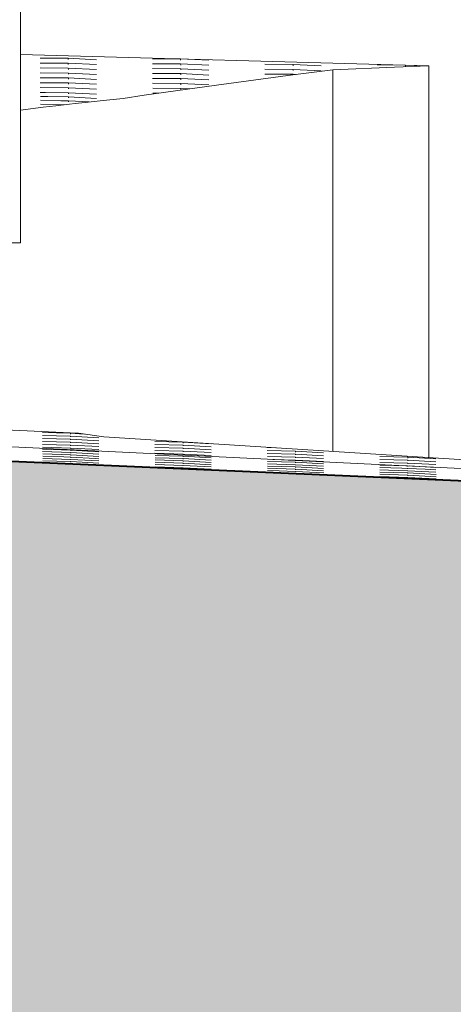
# Model space of a CAD drawing. Header units: millimetres. Extents: x -36476 to 2373, y -53000 to 10500.
# Tile 7 of 35: x -34626 to -33468, y -1205 to 1420. Entities that reach past the tile are written whole.
import ezdxf

# ---------------------------------------------------------------- set-up
doc = ezdxf.new("R2010")
doc.units = ezdxf.units.MM
doc.header["$MEASUREMENT"] = 0
for name, color, linetype in [('Nouveau_0', 7, 'Continuous'), ('Nouveau_Equip - Escaliers et ascenseurs', 7, 'Continuous'), ('Terrain - original', 7, 'Continuous')]:
    doc.layers.add(name, color=color, linetype=linetype)

# ---------------------------------------------------------------- blocks, each defined once
blk = doc.blocks.new('Élément de coupe_3')
at = {"layer": 'Terrain - original', "linetype": 'Continuous', "lineweight": 13}
h = blk.add_hatch(dxfattribs=at)
h.set_pattern_fill('__TERRE_VÉGÉTALISÉE', style=0, pattern_type=2)
h.set_pattern_definition([(45, (0, 0), (-63.63961, 63.63961), []), (45, (-21.21, 21.21), (-127.2792, 127.2792), []), (45, (-42.43, 42.43), (-127.2792, 127.2792), []), (135, (-63.64, 63.64), (21.213203, 21.213203), [90, -90])])
h.paths.add_polyline_path([(-36475.6, 322.4), (-36475.6, -53000), (2372.7, -53000), (2372.7, -1000), (1114, -1000), (1114, -2000), (-3886, -2000), (-3886, -1000), (-30189.1, -1000), (-30189.1, 49.2), (-31403, 102), (-33105.9, 176.1), (-34834.4, 251.2), (-36464.5, 322)])
at = {"layer": 'Terrain - original', "color": 251, "linetype": 'Continuous', "lineweight": 13}
for p, q in [((-33533.1, 1297.6), (-34623.2, 1327.6)), ((-34496.1, 1317.4), (-34571.1, 1317.8)), ((-34496.1, 1317.4), (-34496.1, 1314.1)), ((-34496.1, 1317.4), (-34421.1, 1313.7)), ((-34196.1, 1315.7), (-34271.1, 1316.1)), ((-34196.1, 1315.7), (-34196.1, 1312.4)), ((-34196.1, 1315.7), (-34121.1, 1312)), ((-34496, 1304.3), (-34571, 1304.7)), ((-34496, 1291.2), (-34571, 1291.6)), ((-34496, 1304.3), (-34496, 1301)), ((-34496, 1304.3), (-34421, 1300.6)), ((-34496, 1291.2), (-34495.9, 1287.9)), ((-34496, 1291.2), (-34421, 1287.5)), ((-34196.1, 1302.6), (-34271, 1303)), ((-34196, 1289.5), (-34271, 1289.9)), ((-34196.1, 1302.6), (-34196, 1299.3)), ((-34196.1, 1302.6), (-34121, 1298.9)), ((-34196, 1289.5), (-34196, 1286.2)), ((-34196, 1289.5), (-34121, 1285.8)), ((-33896.1, 1300.9), (-33971.1, 1301.3)), ((-33896, 1287.8), (-33971, 1288.2)), ((-33896.1, 1300.9), (-33896.1, 1297.6)), ((-33896.1, 1300.9), (-33821.1, 1297.2)), ((-33896, 1287.8), (-33896, 1284.5)), ((-33896, 1287.8), (-33821, 1284.1)), ((-33596.1, 1299.2), (-33671.1, 1299.6)), ((-33596.1, 1299.2), (-33596.1, 1295.9)), ((-33596.1, 1299.2), (-33550.3, 1296.9)), ((-34495.9, 1278.1), (-34570.9, 1278.5)), ((-34495.8, 1264.9), (-34570.8, 1265.4)), ((-34495.9, 1278.1), (-34495.9, 1274.8)), ((-34495.9, 1278.1), (-34420.9, 1274.4)), ((-34495.8, 1264.9), (-34495.8, 1261.7)), ((-34495.8, 1264.9), (-34420.8, 1261.2)), ((-34195.9, 1276.4), (-34270.9, 1276.8)), ((-34195.9, 1263.2), (-34270.9, 1263.7)), ((-34195.9, 1276.4), (-34195.9, 1273.1)), ((-34195.9, 1276.4), (-34120.9, 1272.7)), ((-34195.9, 1263.2), (-34195.9, 1260)), ((-34195.9, 1263.2), (-34120.9, 1259.5)), ((-33896, 1274.7), (-33971, 1275.1)), ((-33896, 1274.7), (-33896, 1273)), ((-33896, 1274.7), (-33886.7, 1274.2)), ((-34495.8, 1251.8), (-34570.8, 1252.3)), ((-34495.7, 1238.7), (-34570.7, 1239.2)), ((-34495.8, 1251.8), (-34495.8, 1248.6)), ((-34495.8, 1251.8), (-34420.8, 1248.1)), ((-34495.7, 1238.7), (-34495.7, 1235.5)), ((-34495.7, 1238.7), (-34420.7, 1235)), ((-34195.8, 1250.1), (-34270.8, 1250.6)), ((-34195.7, 1237), (-34270.7, 1237.5)), ((-34195.8, 1250.1), (-34195.8, 1246.9)), ((-34195.8, 1250.1), (-34120.8, 1246.4)), ((-34195.7, 1237), (-34195.7, 1233.8)), ((-34195.7, 1237), (-34172, 1235.9)), ((-34557.1, 1226), (-34570.7, 1226.2)), ((-34551, 1215.4), (-34570.6, 1215.8)), ((-34495.7, 1225.6), (-34557.1, 1226)), ((-34495.6, 1214.3), (-34551, 1215.4)), ((-34495.7, 1225.6), (-34495.6, 1222.3)), ((-34495.7, 1225.6), (-34420.7, 1221.9)), ((-34495.6, 1214.3), (-34495.6, 1211.7)), ((-34495.6, 1214.3), (-34420.6, 1210.2)), ((-34254.3, 1224.3), (-34270.7, 1224.4)), ((-34516, 1204.3), (-34570.5, 1205.4)), ((-34506.8, 1193.6), (-34570.5, 1194.8)), ((-34495.5, 1203.9), (-34516, 1204.3)), ((-34495.5, 1203.9), (-34495.5, 1202.9)), ((-34495.5, 1203.9), (-34440.2, 1200.9)), ((-34495.5, 1202.9), (-34495.5, 1201.3)), ((-34471.5, 318), (-36475.6, 407.5)), ((-36475.6, 368.2), (-31560.4, 133.5)), ((-34490, 317.3), (-34564.9, 319.3)), ((-34490, 317.3), (-34489.9, 315.3)), ((-34490, 317.3), (-34453.6, 315.3)), ((-34489.9, 309.4), (-34564.9, 311.5)), ((-34489.8, 301.6), (-34564.8, 303.6)), ((-34489.8, 293.7), (-34564.8, 295.8)), ((-34489.9, 309.4), (-34489.9, 307.5)), ((-34489.9, 309.4), (-34414.9, 305.4)), ((-34489.8, 301.6), (-34489.8, 299.6)), ((-34489.8, 301.6), (-34414.8, 297.6)), ((-34489.8, 293.7), (-34489.8, 291.8)), ((-34489.8, 293.7), (-34414.8, 289.7)), ((-34189.9, 293.4), (-34264.9, 295.4)), ((-34189.9, 293.4), (-34189.8, 291.4)), ((-34189.9, 293.4), (-34114.9, 289.4)), ((-34489.7, 285.9), (-34564.7, 287.9)), ((-34489.6, 278), (-34564.6, 280.1)), ((-34489.5, 272.4), (-34564.5, 274.8)), ((-34489.5, 265.9), (-34564.5, 268.4)), ((-34489.7, 285.9), (-34489.7, 283.9)), ((-34489.7, 285.9), (-34414.7, 281.9)), ((-34489.6, 278), (-34489.6, 276.1)), ((-34489.6, 278), (-34414.6, 274)), ((-34489.5, 272.4), (-34489.5, 270.8)), ((-34489.5, 272.4), (-34414.5, 268.3)), ((-34489.5, 265.9), (-34489.4, 264.3)), ((-34489.5, 265.9), (-34414.5, 261.9)), ((-34189.8, 285.5), (-34264.8, 287.6)), ((-34189.7, 277.7), (-34264.7, 279.7)), ((-34189.7, 269.8), (-34264.7, 271.9)), ((-34189.6, 262), (-34264.6, 264)), ((-34189.8, 285.5), (-34189.8, 283.6)), ((-34189.8, 285.5), (-34114.8, 281.5)), ((-34189.7, 277.7), (-34189.7, 275.7)), ((-34189.7, 277.7), (-34114.7, 273.7)), ((-34189.7, 269.8), (-34189.7, 267.9)), ((-34189.7, 269.8), (-34114.7, 265.8)), ((-33944, 278.8), (-33964.8, 279.4)), ((-33889.8, 269.5), (-33964.8, 271.6)), ((-33889.7, 261.7), (-33964.7, 263.7)), ((-33889.8, 275.4), (-33889.8, 275.4)), ((-33889.8, 269.5), (-33889.8, 267.5)), ((-33889.8, 269.5), (-33814.8, 265.5)), ((-34489.4, 259.7), (-34564.4, 262.2)), ((-34507.8, 254.3), (-34564.3, 256.2)), ((-34489.3, 247.8), (-34564.3, 250.3)), ((-34489.2, 241.8), (-34564.2, 244.3)), ((-34489.3, 253.7), (-34507.8, 254.3)), ((-34489.4, 259.7), (-34489.4, 258.2)), ((-34489.4, 259.7), (-34414.4, 255.7)), ((-34489.3, 253.7), (-34489.3, 253.4)), ((-34489.3, 253.7), (-34424.1, 250.2)), ((-34489.3, 253.4), (-34489.3, 252.2)), ((-34489.3, 247.8), (-34489.3, 246.3)), ((-34489.3, 247.8), (-34414.3, 243.8)), ((-34489.2, 241.8), (-34489.2, 240.3)), ((-34489.2, 241.8), (-34414.2, 237.8)), ((-34424.1, 250.2), (-34414.3, 249.7)), ((-34189.5, 256.2), (-34264.5, 258.6)), ((-34189.4, 249.8), (-34264.4, 252.3)), ((-34189.4, 243.7), (-34264.4, 246.2)), ((-34189.3, 237.7), (-34264.3, 240.2)), ((-34189.6, 262), (-34189.6, 260)), ((-34189.6, 262), (-34114.6, 258)), ((-34189.5, 256.2), (-34189.5, 254.6)), ((-34189.5, 256.2), (-34114.5, 252.2)), ((-34189.4, 249.8), (-34189.4, 248.2)), ((-34189.4, 249.8), (-34114.4, 245.8)), ((-34189.4, 243.7), (-34189.4, 242.2)), ((-34189.4, 243.7), (-34114.4, 239.7)), ((-34189.3, 237.7), (-34189.3, 236.2)), ((-34189.3, 237.7), (-34114.3, 233.7)), ((-33889.6, 253.8), (-33964.6, 255.9)), ((-33889.5, 240), (-33964.5, 242.4)), ((-33889.6, 246), (-33950.4, 247.6)), ((-33889.7, 261.7), (-33889.7, 259.7)), ((-33889.7, 261.7), (-33814.7, 257.6)), ((-33889.6, 253.8), (-33889.6, 251.8)), ((-33889.6, 253.8), (-33814.6, 249.8)), ((-33889.6, 246), (-33889.6, 244.7)), ((-33889.6, 246), (-33814.6, 241.9)), ((-33889.5, 240), (-33889.4, 238.4)), ((-33889.5, 240), (-33814.5, 236)), ((-33589.7, 253.5), (-33664.7, 255.5)), ((-33589.7, 245.6), (-33664.7, 247.7)), ((-33589.6, 237.8), (-33664.6, 239.8)), ((-33589.7, 253.5), (-33589.7, 251.5)), ((-33589.7, 253.5), (-33514.7, 249.5)), ((-33589.7, 245.6), (-33589.7, 243.7)), ((-33589.7, 245.6), (-33514.7, 241.6)), ((-33589.6, 237.8), (-33589.6, 235.8)), ((-33589.6, 237.8), (-33514.6, 233.8)), ((-34189.3, 231.7), (-34264.2, 234.2)), ((-34189.2, 225.7), (-34264.2, 228.2)), ((-34189.3, 231.7), (-34189.2, 230.2)), ((-34189.3, 231.7), (-34114.2, 227.7)), ((-34189.2, 225.7), (-34189.2, 224.2)), ((-34189.2, 225.7), (-34114.2, 221.7)), ((-33889.4, 233.7), (-33964.4, 236.2)), ((-33889.3, 227.6), (-33964.3, 230.1)), ((-33889.3, 221.7), (-33964.3, 224.2)), ((-33932.8, 217.2), (-33964.2, 218.2)), ((-33889.2, 215.7), (-33932.8, 217.2)), ((-33889.4, 233.7), (-33889.4, 232.2)), ((-33889.4, 233.7), (-33814.4, 229.7)), ((-33889.3, 227.6), (-33889.3, 226.1)), ((-33889.3, 227.6), (-33814.3, 223.6)), ((-33889.3, 221.7), (-33889.3, 220.2)), ((-33889.3, 221.7), (-33814.3, 217.6)), ((-33889.2, 215.7), (-33889.2, 215)), ((-33889.2, 215.7), (-33814.2, 211.7)), ((-33889.2, 215), (-33889.2, 214.2)), ((-33590.8, 230.4), (-33664.5, 232.8)), ((-33605.9, 224.4), (-33664.4, 226.3)), ((-33641.5, 219.3), (-33664.4, 220.1)), ((-33589.3, 211.6), (-33664.3, 214.1)), ((-33589.4, 217.6), (-33641.5, 219.3)), ((-33589.4, 223.8), (-33605.9, 224.4)), ((-33589.5, 230.4), (-33589.5, 228.8)), ((-33589.4, 223.8), (-33589.4, 223.6)), ((-33589.4, 223.8), (-33543.5, 221.3)), ((-33589.4, 223.6), (-33589.4, 222.3)), ((-33589.4, 217.6), (-33589.4, 216.8)), ((-33589.4, 217.6), (-33514.4, 213.6)), ((-33589.4, 216.8), (-33589.4, 216.1)), ((-33589.3, 211.6), (-33589.3, 210.1)), ((-33589.3, 211.6), (-33514.3, 207.6)), ((-33586.3, 230.2), (-33514.5, 226.4)), ((-33543.5, 221.3), (-33514.4, 219.8)), ((-33589.3, 205.6), (-33664.2, 208.1)), ((-33589.2, 199.7), (-33664.2, 202.2)), ((-33589.3, 205.6), (-33589.2, 204.1)), ((-33589.3, 205.6), (-33514.2, 201.6)), ((-33589.2, 199.7), (-33589.2, 198.1)), ((-33589.2, 199.7), (-33514.2, 195.6))]:
    blk.add_line(p, q, dxfattribs=at)
at = {"layer": 'Terrain - original', "color": 7, "linetype": 'Continuous', "lineweight": 40, "flags": 128}
blk.add_lwpolyline([(-36475.6, 322.4), (-36464.5, 322), (-34834.4, 251.2), (-33105.9, 176.1), (-31403, 102), (-30189.1, 49.2)], dxfattribs=at)
blk = doc.blocks.new('Élément de coupe_79')
at = {"layer": 'Nouveau_0', "color": 255, "linetype": 'Continuous', "lineweight": 0}
for p, q in [((-33789.9, 1286.3), (-33625.2, 1293.8)), ((-33625.2, 1293.8), (-33533.1, 1297.6)), ((-33533.1, 1297.6), (-33533.1, 252.9)), ((-34100, 1246), (-33896.6, 1273)), ((-33896.6, 1273), (-33789.9, 1286.3)), ((-33789.9, 269.1), (-33789.9, 1286.3)), ((-34293.8, 1218.7), (-34100, 1246)), ((-34402.8, 1204.8), (-34349.4, 1210.3)), ((-34349.4, 1210.3), (-34293.8, 1218.7)), ((-34623.2, 1179.1), (-34563.5, 1187)), ((-34563.5, 1187), (-34529.7, 1190.9)), ((-34529.7, 1190.9), (-34492.7, 1195.2)), ((-34492.7, 1195.2), (-34477.7, 1196.9)), ((-34477.7, 1196.9), (-34450.6, 1199.8)), ((-34450.6, 1199.8), (-34402.8, 1204.8)), ((-34468.9, 317.6), (-34471.5, 318)), ((-34401, 307.6), (-34468.9, 317.6)), ((-31877, 148.6), (-34401, 307.6))]:
    blk.add_line(p, q, dxfattribs=at)
blk = doc.blocks.new('Élément de coupe_216')
at = {"layer": 'Nouveau_Equip - Escaliers et ascenseurs', "linetype": 'Continuous', "lineweight": 13}
blk.add_hatch(color=7, dxfattribs=at).paths.add_polyline_path([(-34664.5, 2800.6), (-34623.2, 2433.9), (-34623.2, 2798.1)])
at = {"layer": 'Nouveau_Equip - Escaliers et ascenseurs', "color": 7, "linetype": 'Continuous', "lineweight": 13}
for p, q in [((-34699.6, 2827.8), (-34705.3, 2827.8)), ((-34705.3, 2827.8), (-34670.2, 2825.7)), ((-34705.3, 827.8), (-34705.3, 2827.8)), ((-34670.2, 2825.7), (-34664.5, 2825.7)), ((-34670.2, 825.7), (-34670.2, 2825.7)), ((-34623.2, 825.7), (-34623.2, 2798.1)), ((-34705.3, 827.8), (-34670.2, 825.7)), ((-34670.2, 825.7), (-34623.2, 825.7))]:
    blk.add_line(p, q, dxfattribs=at)

msp = doc.modelspace()

# ---------------------------------------------------------------- block references
at = {"layer": 'Nouveau_0', "lineweight": 0}
msp.add_blockref('Élément de coupe_79', (0, 0), dxfattribs=at)
at = {"layer": 'Nouveau_Equip - Escaliers et ascenseurs', "lineweight": 0}
msp.add_blockref('Élément de coupe_216', (0, 0), dxfattribs=at)
at = {"layer": 'Terrain - original', "lineweight": 0}
msp.add_blockref('Élément de coupe_3', (0, 0), dxfattribs=at)

doc.saveas('drawing.dxf')
